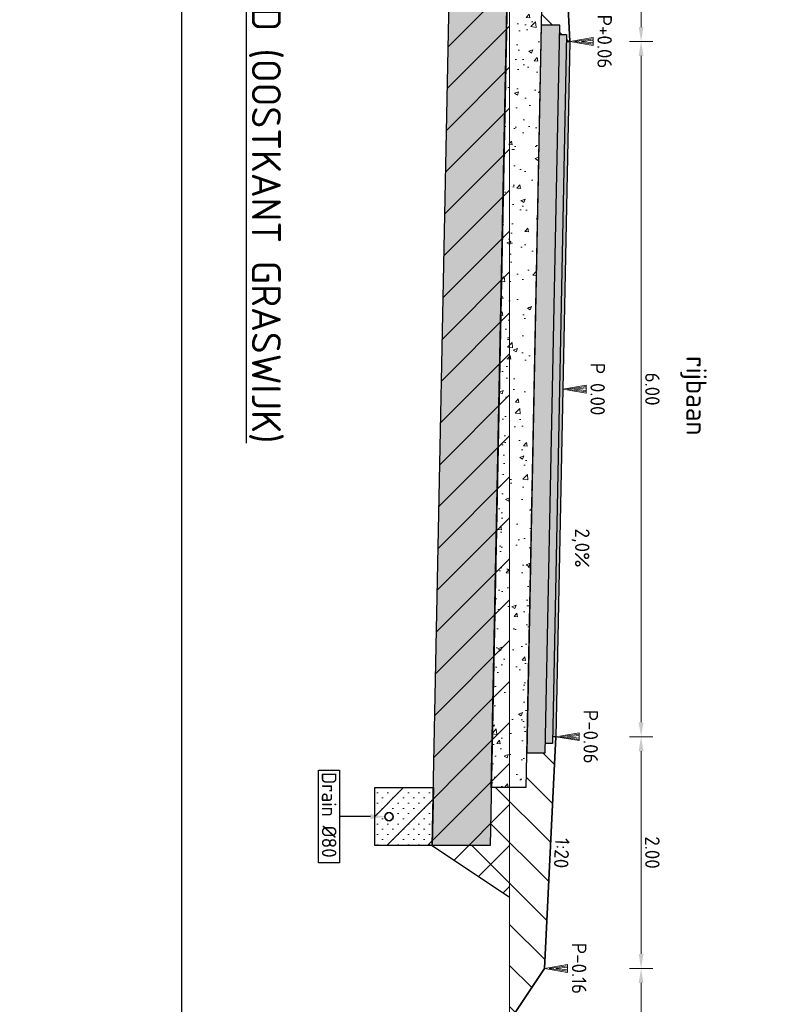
# Model space of a CAD drawing. Header units: metres. Extents: x 232680 to 233262, y 554200 to 554550.
# Tile 96 of 254: x 232738 to 232744, y 554458 to 554466. Entities that reach past the tile are written whole.
import ezdxf
from ezdxf.enums import TextEntityAlignment as Align

# ---------------------------------------------------------------- set-up
doc = ezdxf.new("R2010")
doc.units = ezdxf.units.M
doc.layers.get('Defpoints').update_dxf_attribs({"color": 241})
for name, color, linetype, lineweight in [('B-WE-GW-MAAIVELD-GD', 252, 'Continuous', 18), ('B-WE-VH-KANTOPSLUITING_TROTTOIRBAND_RWS-T25', 7, 'Continuous', 25), ('N-WE-GW-GROND_TEELAARDE-A', 252, 'Continuous', 15), ('N-WE-GW-GROND_ZAND_DRAINEERZAND-A', 7, 'Continuous', 18), ('N-WE-GW-GROND_ZAND_DRAINEERZAND-G', 7, 'Continuous', 25), ('N-WE-GW-MAAIVELD-035-GD', 7, 'Continuous', 35), ('N-WE-GW-ONTGRAVINGSVAK-AD', 8, 'Continuous', 13), ('N-WE-GW-ONTGRAVINGSVAK-GD', 7, 'Continuous', 25), ('N-WE-VH-KANTOPSLUITING_BETONRUG-M', 7, 'Continuous', 18), ('N-WE-VH-VERHARDING_ASFALT_DEKLAAG-GD', 7, 'Continuous', 25), ('N-WE-VH-VERHARDING_FUNDERING_GRANULAAT_MENG-AD', 252, 'Continuous', 18), ('N-WE-VH-VERHARDING_FUNDERING_GRANULAAT_MENG-GD', 7, 'Continuous', 25), ('N-WE-VH-VERHARDING_FUNDERING_ZAND-AD', 252, 'Continuous', 18), ('N-WE-VH-VERHARDING_FUNDERING_ZAND-GD', 7, 'Continuous', 25), ('N-WE-VH-VERKANTING-T25', 7, 'Continuous', 18), ('X-XX-AL-T18', 7, 'Continuous', 18), ('X-XX-AL-T18-z', 7, 'Continuous', 18), ('X-XX-AL-T50', 7, 'Continuous', 25)]:
    doc.layers.add(name, color=color, linetype=linetype, lineweight=lineweight)
doc.layers.add('N-WE-VH-VERHARDING-AD', color=252, linetype='Continuous')
doc.styles.add('NLCS-ISO', font='NLCS-ISO.ttf')
doc.styles.add('NLCS-ISO-ANNOTATIEF-T18', font='NLCS-ISO.ttf', dxfattribs={"height": 1.8})
doc.styles.add('NLCS-ISO-ANNOTATIEF-T25', font='NLCS-ISO.ttf', dxfattribs={"height": 2.5})
doc.styles.add('NLCS-ISO-ANNOTATIEF-T50', font='NLCS-ISO.ttf')
doc.dimstyles.new('NLCS-ANNOTATIEF-T25-PIJL-X_L2_H1', dxfattribs={"dimtxt": 2.5, "dimasz": 2.5, "dimexe": 2, "dimexo": 2, "dimgap": 0.7, "dimtad": 1, "dimzin": 0, "dimdsep": 46, "dimtxsty": 'NLCS-ISO-ANNOTATIEF-T25', "dimcen": 0, "dimdle": 2, "dimclrd": 256, "dimclre": 256, "dimclrt": 256, "dimadec": 1, "dimazin": 0, "dimtfac": 1, "dimtofl": 0, "dimtmove": 1, "dimatfit": 0, "dimfxl": 2, "dimfxlon": 1, "dimtfillclr": 254, "dimtolj": 1, "dimtzin": 0, "dimlwd": 13, "dimlwe": 18, "dimarcsym": 0})
pattern_1 = [(135, (-9.6326, 18.42856), (-0.1767766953, -0.1767766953), [])]

# ---------------------------------------------------------------- blocks, each defined once
blk = doc.blocks.new('Blok - Peilmaat randverharding')
at = {"color": 0}
for p, q in [((-0.6, 3.5), (0.6, 3.5)), ((0, 0), (-0.6, 3.5)), ((-0.4, 3.5), (0.4, 3.5)), ((0, 0.7), (-0.4, 3.5)), ((-0.2, 3.5), (0.2, 3.5)), ((0, 1.75), (-0.2, 3.5)), ((0.6, 3.5), (0, 0)), ((0.4, 3.5), (0, 0.7)), ((0.2, 3.5), (0, 1.75))]:
    blk.add_line(p, q, dxfattribs=at)
blk = doc.blocks.new('*D75')
at = {"layer": 'Defpoints', "color": 0, "transparency": 16777216}
for p in [(232742.4965, 554466.0141), (232743.1116, 554466.0141), (232742.3764, 554460.0141)]:
    blk.add_point(p, dxfattribs=at)
at = {"layer": 'N-WE-VH-KANTOPSLUITING_BETONRUG-M', "linetype": 'Continuous', "lineweight": 18, "transparency": 16777216}
for p, q in [((232743.0116, 554466.0141), (232743.2116, 554466.0141)), ((232743.0116, 554460.0141), (232743.2116, 554460.0141))]:
    blk.add_line(p, q, dxfattribs=at)
at = {"layer": 'N-WE-VH-KANTOPSLUITING_BETONRUG-M', "linetype": 'Continuous', "lineweight": 13, "transparency": 16777216}
blk.add_line((232743.1116, 554460.1391), (232743.1116, 554465.8891), dxfattribs=at)
at = {"layer": 'N-WE-VH-KANTOPSLUITING_BETONRUG-M', "transparency": 16777216}
for points in [[(232743.0907, 554465.8891), (232743.1324, 554465.8891), (232743.1116, 554466.0141)], [(232743.0907, 554460.1391), (232743.1324, 554460.1391), (232743.1116, 554460.0141)]]:
    blk.add_solid(points, dxfattribs=at)
at = {"layer": 'N-WE-VH-KANTOPSLUITING_BETONRUG-M', "transparency": 16777216, "insert": (232743.2091, 554463.0141), "char_height": 0.125, "attachment_point": 5, "rotation": 270, "style": 'NLCS-ISO-ANNOTATIEF-T25'}
blk.add_mtext('\\A1;6.00', dxfattribs=at)
blk = doc.blocks.new('*D89')
at = {"layer": 'Defpoints', "color": 0, "transparency": 16777216}
for p in [(232742.4958, 554468.0941), (232743.1116, 554468.0941), (232742.4958, 554466.0141)]:
    blk.add_point(p, dxfattribs=at)
at = {"layer": 'N-WE-VH-KANTOPSLUITING_BETONRUG-M', "linetype": 'Continuous', "lineweight": 18, "transparency": 16777216}
for p, q in [((232743.0116, 554468.0941), (232743.2116, 554468.0941)), ((232743.0116, 554466.0141), (232743.2116, 554466.0141))]:
    blk.add_line(p, q, dxfattribs=at)
at = {"layer": 'N-WE-VH-KANTOPSLUITING_BETONRUG-M', "linetype": 'Continuous', "lineweight": 13, "transparency": 16777216}
blk.add_line((232743.1116, 554466.1391), (232743.1116, 554467.9691), dxfattribs=at)
at = {"layer": 'N-WE-VH-KANTOPSLUITING_BETONRUG-M', "transparency": 16777216}
for points in [[(232743.1324, 554467.9691), (232743.0907, 554467.9691), (232743.1116, 554468.0941)], [(232743.1324, 554466.1391), (232743.0907, 554466.1391), (232743.1116, 554466.0141)]]:
    blk.add_solid(points, dxfattribs=at)
at = {"layer": 'N-WE-VH-KANTOPSLUITING_BETONRUG-M', "transparency": 16777216, "insert": (232743.2091, 554467.0541), "char_height": 0.125, "attachment_point": 5, "rotation": 270, "style": 'NLCS-ISO-ANNOTATIEF-T25'}
blk.add_mtext('\\A1;2.08', dxfattribs=at)
blk = doc.blocks.new('*D90')
at = {"layer": 'Defpoints', "color": 0, "transparency": 16777216}
for p in [(232742.3765, 554460.0141), (232742.2765, 554458.0141), (232743.1116, 554458.0141)]:
    blk.add_point(p, dxfattribs=at)
at = {"layer": 'N-WE-VH-KANTOPSLUITING_BETONRUG-M', "linetype": 'Continuous', "lineweight": 18, "transparency": 16777216}
for p, q in [((232743.0116, 554460.0141), (232743.2116, 554460.0141)), ((232743.0116, 554458.0141), (232743.2116, 554458.0141))]:
    blk.add_line(p, q, dxfattribs=at)
at = {"layer": 'N-WE-VH-KANTOPSLUITING_BETONRUG-M', "linetype": 'Continuous', "lineweight": 13, "transparency": 16777216}
blk.add_line((232743.1116, 554459.8891), (232743.1116, 554458.1391), dxfattribs=at)
at = {"layer": 'N-WE-VH-KANTOPSLUITING_BETONRUG-M', "transparency": 16777216}
for points in [[(232743.1324, 554459.8891), (232743.0907, 554459.8891), (232743.1116, 554460.0141)], [(232743.1324, 554458.1391), (232743.0907, 554458.1391), (232743.1116, 554458.0141)]]:
    blk.add_solid(points, dxfattribs=at)
at = {"layer": 'N-WE-VH-KANTOPSLUITING_BETONRUG-M', "transparency": 16777216, "insert": (232743.2091, 554459.0141), "char_height": 0.125, "attachment_point": 5, "rotation": 270, "style": 'NLCS-ISO-ANNOTATIEF-T25'}
blk.add_mtext('\\A1;2.00', dxfattribs=at)
blk = doc.blocks.new('*D91')
at = {"layer": 'Defpoints', "color": 0, "transparency": 16777216}
for p in [(232742.2765, 554458.0141), (232741.0765, 554456.2141), (232743.1116, 554456.2141)]:
    blk.add_point(p, dxfattribs=at)
at = {"layer": 'N-WE-VH-KANTOPSLUITING_BETONRUG-M', "linetype": 'Continuous', "lineweight": 18, "transparency": 16777216}
for p, q in [((232743.0116, 554458.0141), (232743.2116, 554458.0141)), ((232743.0116, 554456.2141), (232743.2116, 554456.2141))]:
    blk.add_line(p, q, dxfattribs=at)
at = {"layer": 'N-WE-VH-KANTOPSLUITING_BETONRUG-M', "linetype": 'Continuous', "lineweight": 13, "transparency": 16777216}
blk.add_line((232743.1116, 554457.8891), (232743.1116, 554456.3391), dxfattribs=at)
at = {"layer": 'N-WE-VH-KANTOPSLUITING_BETONRUG-M', "transparency": 16777216}
for points in [[(232743.1324, 554457.8891), (232743.0907, 554457.8891), (232743.1116, 554458.0141)], [(232743.1324, 554456.3391), (232743.0907, 554456.3391), (232743.1116, 554456.2141)]]:
    blk.add_solid(points, dxfattribs=at)
at = {"layer": 'N-WE-VH-KANTOPSLUITING_BETONRUG-M', "transparency": 16777216, "insert": (232743.2091, 554457.1141), "char_height": 0.125, "attachment_point": 5, "rotation": 270, "style": 'NLCS-ISO-ANNOTATIEF-T25'}
blk.add_mtext('\\A1;1.80', dxfattribs=at)

msp = doc.modelspace()

# ---------------------------------------------------------------- hatches: boundary and pattern name
at = {"layer": 'N-WE-GW-GROND_TEELAARDE-A'}
h = msp.add_hatch(dxfattribs=at)
h.set_pattern_fill('AGW-WERK_AANVULLEN', color=256, angle=90, style=0, pattern_type=2)
h.set_pattern_definition(pattern_1)
h.paths.add_polyline_path([(232742.2714, 554470.5085), (232741.9765, 554470.5085), (232741.9765, 554468.6839), (232741.0918, 554468.0941), (232741.0918, 554468.0141), (232741.7918, 554468.0141), (232741.7918, 554466.9541), (232741.9652, 554466.9541), (232741.9552, 554466.4545), (232742.2553, 554466.4541), (232742.2493, 554466.1541), (232742.4093, 554466.1541), (232742.4077, 554466.0741), (232742.4677, 554466.0741), (232742.4665, 554466.0141), (232742.4965, 554466.0141)])
h = msp.add_hatch(dxfattribs=at)
h.set_pattern_fill('AGW-WERK_AANVULLEN', color=256, angle=90, style=0, pattern_type=2)
h.set_pattern_definition(pattern_1)
h.paths.add_polyline_path([(232742.2765, 554458.0141), (232742.3765, 554460.0141), (232742.3465, 554460.0141), (232742.3453, 554459.9541), (232742.2853, 554459.9541), (232742.2837, 554459.8741), (232742.2037, 554459.8741), (232742.1237, 554459.8741), (232742.1177, 554459.5741), (232741.8177, 554459.5773), (232741.8076, 554459.0741), (232741.3075, 554459.0741), (232741.9765, 554458.6281), (232741.9765, 554457.5641)])
at = {"layer": 'N-WE-GW-GROND_ZAND_DRAINEERZAND-A'}
h = msp.add_hatch(dxfattribs=at)
h.set_pattern_fill('AGW-GROND_ZAND_DRAINZAND', color=256, pattern_type=2)
h.set_pattern_definition([(45, (234471.958184, 552977.15897), (-0.0449012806, 0.0449012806), [0, -0.0635])])
h.paths.add_polyline_path([(232740.9111, 554459.2982), (232740.9067, 554459.303), (232740.9033, 554459.3085), (232740.901, 554459.3145), (232740.8998, 554459.3209), (232740.8998, 554459.3273), (232740.901, 554459.3337), (232740.9033, 554459.3397), (232740.9067, 554459.3452), (232740.9111, 554459.35), (232740.9162, 554459.3538), (232740.922, 554459.3567), (232740.9282, 554459.3585), (232740.9347, 554459.3591), (232740.9411, 554459.3585), (232740.9473, 554459.3567), (232740.9531, 554459.3538), (232740.9583, 554459.35), (232740.9626, 554459.3452), (232740.966, 554459.3397), (232740.9683, 554459.3337), (232740.9695, 554459.3273), (232740.9695, 554459.3209), (232740.9683, 554459.3145), (232740.966, 554459.3085), (232740.9626, 554459.303), (232740.9583, 554459.2982), (232740.9531, 554459.2943), (232740.9473, 554459.2915), (232740.9411, 554459.2897), (232740.9347, 554459.2891), (232740.9282, 554459.2897), (232740.922, 554459.2915), (232740.9162, 554459.2943)], flags=16)
h.paths.add_polyline_path([(232740.8129, 554459.5741), (232740.8129, 554459.0741), (232741.3075, 554459.0741), (232741.3175, 554459.5741)])
at = {"layer": 'N-WE-GW-ONTGRAVINGSVAK-AD'}
h = msp.add_hatch(dxfattribs=at)
h.set_pattern_fill('AGW-WERK_ONTGRAVEN', color=256, angle=90, style=0, pattern_type=2)
h.set_pattern_definition([(225, (-9.6326, 18.42856), (0.1767766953, -0.1767766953), [])])
h.paths.add_polyline_path([(232741.9765, 554468.6839), (232741.9765, 554458.6281), (232741.3075, 554459.0741), (232740.8129, 554459.0741), (232740.8129, 554459.5741), (232741.3175, 554459.5741), (232741.4551, 554466.4541), (232740.9705, 554466.4541), (232740.9705, 554466.9541), (232741.0918, 554466.9541), (232741.0918, 554468.0941)])
at = {"layer": 'N-WE-VH-VERHARDING-AD'}
msp.add_hatch(color=256, dxfattribs=at).paths.add_polyline_path([(232742.4965, 554466.0141), (232742.3765, 554460.0141), (232742.3465, 554460.0141), (232742.3453, 554459.9541), (232742.2853, 554459.9541), (232742.2837, 554459.8741), (232742.1237, 554459.8741), (232742.2493, 554466.1541), (232742.4093, 554466.1541), (232742.4077, 554466.0741), (232742.4677, 554466.0741), (232742.4665, 554466.0141)])
at = {"layer": 'N-WE-VH-VERHARDING_FUNDERING_GRANULAAT_MENG-AD'}
h = msp.add_hatch(dxfattribs=at)
h.set_pattern_fill('AVH-FUNDERING_GRANULAAT_MENG_01', color=256, pattern_type=2)
h.set_pattern_definition([(50, (232741.9576, 554463.27615), (0.35863, -0.031376), [0.0375, -0.4125]), (355, (232741.9576, 554463.27615), (-0.069376, 0.376096), [0.03, -0.33]), (100.451, (232741.9875, 554463.27353), (0.289255, 0.34472), [0.03187, -0.35057]), (46.184, (232741.9576, 554463.37615), (0.53362, -0.08276), [0.05625, -0.61875]), (96.636, (232742.0021, 554463.36925), (0.46733, 0.48706), [0.047805, -0.525856]), (351.184, (232741.9576, 554463.37615), (0.46733, 0.48706), [0.045, -0.495]), (21, (232742.0076, 554463.35115), (0.298454, -0.20131), [0.0375, -0.4125]), (326, (232742.0076, 554463.35115), (0.121658, 0.362575), [0.03, -0.33]), (71.451, (232742.03248, 554463.33437), (0.42011, 0.161265), [0.03187, -0.35057]), (37.5, (232741.95761, 554463.27615), (0.00608, 0.166447), [0, -0.326, 0, -0.335, 0, -0.33125]), (7.5, (232741.95761, 554463.27615), (0.131535, 0.197206), [0, -0.191, 0, -0.3185, 0, -0.12625]), (327.5, (232741.84611, 554463.27615), (0.266911, -0.0112774), [0, -0.125, 0, -0.39, 0, -0.5175]), (317.5, (232741.7961, 554463.27615), (0.291593, 0.050052), [0, -0.1625, 0, -0.259, 0, -0.3675])])
h.paths.add_polyline_path([(232742.1177, 554459.5741), (232741.8176, 554459.5741), (232741.9552, 554466.4541), (232742.2553, 554466.4541)])
at = {"layer": 'N-WE-VH-VERHARDING_FUNDERING_ZAND-AD'}
h = msp.add_hatch(dxfattribs=at)
h.set_pattern_fill('AVH-FUNDERING_ZAND', color=256, pattern_type=2)
h.set_pattern_definition([(37.5, (-9.63261, 18.42856), (-0.003149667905, 0.096341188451), [0, -0.076, 0, -0.085, 0, -0.08125]), (7.5, (-9.63261, 18.42856), (0.088488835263, 0.141107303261), [0, -0.041, 0, -0.0685, 0, -0.02625]), (327.5, (-9.69411, 18.42856), (0.155707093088, 0.000282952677), [0, -0.025, 0, -0.09, 0, -0.1175]), (317.5, (-9.69411, 18.42856), (0.15030633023, 0.043883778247), [0, -0.0125, 0, -0.059, 0, -0.0675])])
h.paths.add_polyline_path([(232741.9652, 554466.9541), (232741.8076, 554459.0741), (232741.3075, 554459.0741), (232741.4651, 554466.9541), (232741.0918, 554466.8641), (232741.0918, 554468.0141), (232741.7918, 554468.0141), (232741.7918, 554466.9541)])

# ---------------------------------------------------------------- linework, layer by layer
at = {"color": 0, "lineweight": -2}
for p, q in [((232740.3264, 554458.9244), (232740.3264, 554459.7238)), ((232740.3264, 554459.7238), (232740.5085, 554459.7238)), ((232740.5085, 554459.7238), (232740.5085, 554458.9244)), ((232740.5085, 554458.9244), (232740.3264, 554458.9244))]:
    msp.add_line(p, q, dxfattribs=at)
at = {"linetype": 'ByBlock', "lineweight": -2}
msp.add_line((232740.7737, 554459.3241), (232740.5085, 554459.3241), dxfattribs=at)
at = {"lineweight": 35}
msp.add_ellipse((232740.9347, 554459.3241), major_axis=(-0.0247, 0.0247), ratio=1, start_param=2.356194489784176, end_param=8.639379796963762, dxfattribs=at)
msp.add_solid([(232740.7737, 554459.3451), (232740.8997, 554459.3241), (232740.7737, 554459.3031)])
at = {"layer": 'B-WE-GW-MAAIVELD-GD', "flags": 128}
msp.add_lwpolyline([(232741.9765, 554453.9124), (232741.9765, 554470.5085)], dxfattribs=at)
at = {"layer": 'Defpoints'}
for points in [[(232763.7439, 554488.018), (232763.7439, 554453.7124), (232739.1458, 554453.7124), (232739.1458, 554488.018)], [(232739.1458, 554487.918), (232711.4116, 554487.918), (232711.4116, 554442.4629), (232739.1458, 554442.4629)]]:
    msp.add_lwpolyline(points, close=True, dxfattribs=at)
at = {"layer": 'N-WE-GW-GROND_ZAND_DRAINEERZAND-G'}
msp.add_lwpolyline([(232740.8129, 554459.0741), (232740.8129, 554459.5741), (232741.3175, 554459.5741), (232741.3075, 554459.0741)], close=True, dxfattribs=at)
at = {"layer": 'N-WE-GW-MAAIVELD-035-GD'}
for points in [[(232742.4965, 554466.0141), (232742.2714, 554470.5085)], [(232742.3765, 554460.0141), (232742.2765, 554458.0141)], [(232741.9765, 554454.3641), (232741.0765, 554455.7141), (232741.0765, 554456.2141), (232742.2765, 554458.0141)]]:
    msp.add_lwpolyline(points, dxfattribs=at)
at = {"layer": 'N-WE-GW-ONTGRAVINGSVAK-GD'}
msp.add_lwpolyline([(232741.3075, 554459.0741), (232741.9765, 554458.6281)], dxfattribs=at)
at = {"layer": 'N-WE-VH-VERHARDING_ASFALT_DEKLAAG-GD', "flags": 128}
for points in [[(232742.2837, 554459.8741), (232742.4093, 554466.1541), (232742.2493, 554466.1541), (232742.1237, 554459.8741), (232742.2837, 554459.8741)], [(232742.4077, 554466.0741), (232742.4677, 554466.0741), (232742.3453, 554459.9541), (232742.2853, 554459.9541)], [(232742.4665, 554466.0141), (232742.4965, 554466.0141), (232742.3765, 554460.0141), (232742.3465, 554460.0141)]]:
    msp.add_lwpolyline(points, dxfattribs=at)
at = {"layer": 'N-WE-VH-VERHARDING_FUNDERING_GRANULAAT_MENG-GD', "flags": 128}
msp.add_lwpolyline([(232742.1177, 554459.5741), (232741.8176, 554459.5741), (232741.9552, 554466.4541), (232742.2553, 554466.4541)], close=True, dxfattribs=at)
at = {"layer": 'N-WE-VH-VERHARDING_FUNDERING_ZAND-GD', "flags": 128}
msp.add_lwpolyline([(232741.9652, 554466.9541), (232741.8076, 554459.0741), (232741.3075, 554459.0741), (232741.4651, 554466.9541)], close=True, dxfattribs=at)

# ---------------------------------------------------------------- block references
at = {"layer": 'X-XX-AL-T18', "xscale": -0.05714285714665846, "yscale": 0.05714285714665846, "zscale": 0.05714285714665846, "rotation": 270}
for p in [(232742.4965, 554466.0141), (232742.4365, 554463.0141), (232742.3765, 554460.0141), (232742.2765, 554458.0141)]:
    msp.add_blockref('Blok - Peilmaat randverharding', p, dxfattribs=at)

# ---------------------------------------------------------------- texts
at = {"style": 'NLCS-ISO'}
msp.add_text('Drain Ø80', height=0.126, rotation=270, dxfattribs=at).set_placement((232740.3545, 554459.7084))
at = {"layer": 'B-WE-VH-KANTOPSLUITING_TROTTOIRBAND_RWS-T25', "style": 'NLCS-ISO-ANNOTATIEF-T25'}
msp.add_text('rijbaan', height=0.175, rotation=270, dxfattribs=at).set_placement((232743.5637, 554462.957), align=Align.MIDDLE)
at = {"layer": 'N-WE-VH-VERKANTING-T25', "style": 'NLCS-ISO-ANNOTATIEF-T18'}
msp.add_text('2,0%%%', height=0.125, rotation=269.67277, dxfattribs=at).set_placement((232742.5034, 554461.6429), align=Align.BOTTOM_CENTER)
at = {"layer": 'X-XX-AL-T18', "style": 'NLCS-ISO'}
for s, p in [('P+0.06', (232742.6965, 554466.0141)), ('P 0.00', (232742.6365, 554463.0141)), ('P-0.06', (232742.5765, 554460.0141)), ('P-0.16', (232742.4765, 554458.0141))]:
    msp.add_text(s, height=0.125, rotation=270, dxfattribs=at).set_placement(p, align=Align.BOTTOM_CENTER)
at = {"layer": 'X-XX-AL-T18-z', "style": 'NLCS-ISO'}
msp.add_text('1:20', height=0.125, rotation=267.13759, dxfattribs=at).set_placement((232742.3265, 554459.0141), align=Align.BOTTOM_CENTER)
at = {"layer": 'X-XX-AL-T50', "style": 'NLCS-ISO-ANNOTATIEF-T50'}
msp.add_text('%%UPRINCIPEPROFIEL RIJBAAN D (OOSTKANT GRASWIJK)', height=0.25, rotation=270, dxfattribs=at).set_placement((232739.7503, 554470.3505))

# ---------------------------------------------------------------- dimensions: what is measured, and where the dimension line sits
at = {"layer": 'N-WE-VH-KANTOPSLUITING_BETONRUG-M'}
for base, p1, p2, angle, override, picture, middle in [((232743.1116, 554468.0941), (232742.4958, 554466.0141), (232742.4958, 554468.0941), 270, {"dimscale": 0, "dimtad": 1}, '*D89', (232743.2091, 554467.0541)), ((232743.1116, 554466.0141), (232742.3764, 554460.0141), (232742.4965, 554466.0141), 90, {"dimscale": 0, "dimtad": 4}, '*D75', (232743.2091, 554463.0141)), ((232743.1116, 554458.0141), (232742.3765, 554460.0141), (232742.2765, 554458.0141), 270, {"dimscale": 0}, '*D90', (232743.2091, 554459.0141)), ((232743.1116, 554456.2141), (232742.2765, 554458.0141), (232741.0765, 554456.2141), 270, {"dimscale": 0}, '*D91', (232743.2091, 554457.1141))]:
    dim = msp.add_linear_dim(base=base, p1=p1, p2=p2, angle=angle, dimstyle='NLCS-ANNOTATIEF-T25-PIJL-X_L2_H1', override=override, dxfattribs=at)
    dim.commit()
    dim.dimension.update_dxf_attribs({"geometry": picture, "text_midpoint": middle})

doc.saveas('drawing.dxf')
